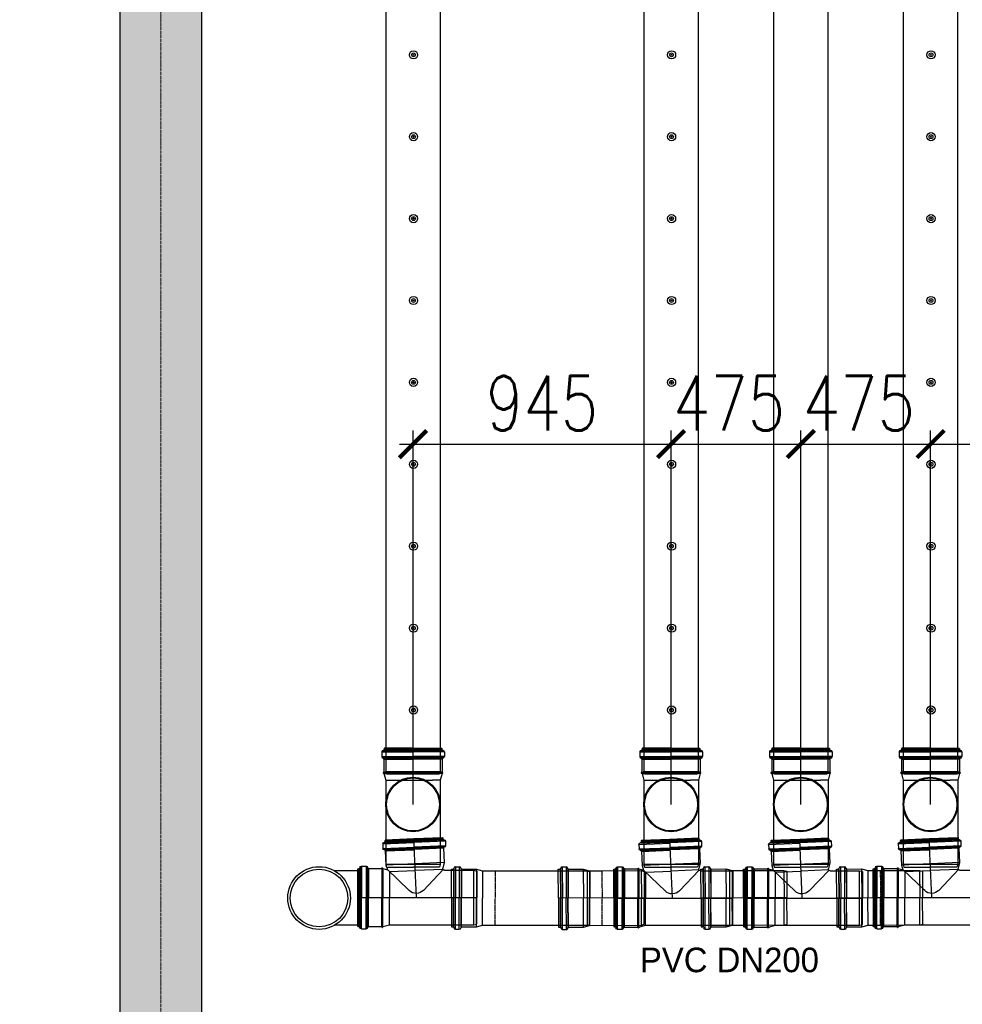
# Model space of a CAD drawing. Header units: millimetres. Extents: x -374129 to 1163271, y -112652 to 695637.
# Tile 23 of 256: x 12083 to 15534, y -45426 to -41819. Entities that reach past the tile are written whole.
import ezdxf
from ezdxf import colors
from ezdxf.entities.mleader import LeaderData, LeaderLine
from ezdxf.math import Vec2, Vec3

# ---------------------------------------------------------------- set-up
doc = ezdxf.new("R2010")
doc.units = ezdxf.units.MM
doc.header["$PDMODE"] = 4
for name, pattern in [('ACAD_ISO04W100', [30, 24, -3, 0, -3]), ('CENTER1', [0.77, 0.5, -0.1, 0.07, -0.1]), ('DASHDOT', [20, 13, -3.4, 0.2, -3.4])]:
    doc.linetypes.add(name, pattern=pattern)
for name, color, linetype in [('FK_opisy', 7, 'Continuous'), ('KRT_kreskowanie', 252, 'Continuous'), ('KRT_opisy', 146, 'Continuous'), ('KRT_sciany', 2, 'Continuous'), ('KRT_technologia', 30, 'Continuous'), ('KRT_wymiary', 4, 'Continuous')]:
    doc.layers.add(name, color=color, linetype=linetype)
doc.layers.add('IS_pomocnicza', color=6, linetype='Continuous', lineweight=30)
doc.layers.add('KRT_osie', color=55, linetype='ACAD_ISO04W100', lineweight=18)
doc.styles.add('WYMIAR', font='romans.shx', dxfattribs={"width": 0.8})
doc.dimstyles.new('KRT_1-100', dxfattribs={"dimscale": 100, "dimtxt": 2, "dimasz": 1, "dimexe": 0.5, "dimexo": 0, "dimgap": 0.5, "dimtad": 1, "dimdec": 1, "dimrnd": 0.1, "dimzin": 9, "dimdsep": 46, "dimtxsty": 'WYMIAR', "dimblk": 'ARCHTICK', "dimcen": 0.09, "dimdle": 0.5, "dimclrd": 1, "dimclre": 252, "dimclrt": 256, "dimadec": 0, "dimazin": 0, "dimtfac": 1, "dimtdec": 1, "dimtmove": 0, "dimatfit": 3, "dimfxl": 1, "dimtolj": 1, "dimtzin": 0, "dimarcsym": 0})

# ---------------------------------------------------------------- blocks, each defined once
blk = doc.blocks.new('IS_KAO_trójnik_200_góra')
at = {"layer": 'KRT_technologia', "linetype": 'Continuous', "transparency": 33554687}
for p, q in [((34869.72, 13524.58), (34868.63, 13524.29)), ((34868.63, 13524.29), (34868.63, 13514.58)), ((34897.28, 13524.58), (34869.72, 13524.58)), ((34869.72, 13504.58), (34869.72, 13524.58)), ((34900.61, 13524.58), (34897.28, 13524.58)), ((34903.02, 13525.22), (34900.61, 13524.58)), ((34900.61, 13524.58), (34900.61, 13507.41)), ((34903.02, 13525.22), (34901.38, 13524.78)), ((34903.05, 13525.07), (34903.05, 13514.58)), ((34903.07, 13525.27), (34903.12, 13525.45)), ((34903.14, 13525.32), (34903.14, 13514.58)), ((34903.29, 13525.51), (34903.19, 13525.51)), ((34903.34, 13525.32), (34903.34, 13514.58)), ((34903.41, 13525.29), (34903.36, 13525.45)), ((34903.43, 13525.08), (34903.43, 13514.58)), ((34908.29, 13525.23), (34903.48, 13525.23)), ((34908.29, 13525.23), (34908.29, 13514.58)), ((34908.54, 13525.16), (34908.54, 13514.58)), ((34908.83, 13525.74), (34908.83, 13514.58)), ((34910.88, 13526.05), (34909.2, 13526.05)), ((34909.2, 13526.05), (34909.2, 13514.58)), ((34910.88, 13526.05), (34910.88, 13514.58)), ((34911.25, 13525.74), (34911.25, 13514.58)), ((34911.43, 13525.55), (34911.43, 13525.47)), ((34911.55, 13525.07), (34911.55, 13514.58)), ((34912.15, 13525.14), (34911.79, 13525.14)), ((34911.79, 13525.14), (34911.79, 13514.58)), ((34912.15, 13525.07), (34912.15, 13514.58)), ((34912.22, 13514.58), (34912.22, 13525.07)), ((34868.63, 13504.87), (34868.63, 13514.58)), ((34903.05, 13504.09), (34903.05, 13514.58)), ((34903.14, 13503.84), (34903.14, 13514.58)), ((34903.34, 13503.84), (34903.34, 13514.58)), ((34903.43, 13504.08), (34903.43, 13514.58)), ((34908.29, 13503.92), (34908.29, 13514.58)), ((34908.54, 13504), (34908.54, 13514.58)), ((34908.83, 13503.42), (34908.83, 13514.58)), ((34909.2, 13503.11), (34909.2, 13514.58)), ((34910.88, 13503.11), (34910.88, 13514.58)), ((34911.25, 13503.42), (34911.25, 13514.58)), ((34911.55, 13504.09), (34911.55, 13514.58)), ((34911.79, 13504.01), (34911.79, 13514.58)), ((34912.15, 13504.09), (34912.15, 13514.58)), ((34912.22, 13514.58), (34912.22, 13504.09)), ((34900.61, 13504.58), (34900.61, 13507.41)), ((34869.72, 13504.58), (34868.63, 13504.87)), ((34897.28, 13504.58), (34869.72, 13504.58)), ((34900.61, 13504.58), (34897.28, 13504.58)), ((34903.02, 13503.93), (34900.61, 13504.58)), ((34903.07, 13503.88), (34903.12, 13503.7)), ((34903.29, 13503.65), (34903.19, 13503.65)), ((34903.41, 13503.87), (34903.36, 13503.7)), ((34908.29, 13503.92), (34903.48, 13503.92)), ((34910.88, 13503.11), (34909.2, 13503.11)), ((34911.43, 13503.6), (34911.43, 13503.68)), ((34912.15, 13504.01), (34911.79, 13504.01))]:
    blk.add_line(p, q, dxfattribs=at)
at = {"layer": 'KRT_technologia'}
for radius in [10, 9.7]:
    blk.add_circle((34891.65, 13514.58), radius, dxfattribs=at)
at = {"layer": 'KRT_technologia', "linetype": 'Continuous', "transparency": 33554687}
for centre, radius, start, end in [((34903, 13525.29), 0.0727, 285, 345), ((34903.19, 13525.43), 0.0727, 90, 165), ((34903.29, 13525.43), 0.0727, 15, 90), ((34903.48, 13525.31), 0.0727, 195, 270), ((34908.29, 13525.6), 0.364, 270, 354.2608), ((34909.2, 13525.51), 0.545, 90, 174.2608), ((34910.88, 13525.51), 0.545, 5, 90), ((34911.79, 13525.51), 0.364, 185, 270), ((34912.15, 13525.07), 0.0727, 0, 90), ((34903, 13503.86), 0.0727, 15, 75), ((34903.19, 13503.72), 0.0727, 195, 270), ((34903.29, 13503.72), 0.0727, 270, 345), ((34903.48, 13503.85), 0.0727, 90, 165), ((34908.29, 13503.56), 0.364, 5.7392, 90), ((34909.2, 13503.65), 0.545, 185.7392, 270), ((34910.88, 13503.65), 0.545, 270, 355), ((34911.79, 13503.65), 0.364, 90, 175), ((34912.15, 13504.09), 0.0727, 270, 0)]:
    blk.add_arc(centre, radius, start, end, dxfattribs=at)
blk = doc.blocks.new('IS_KAO_rura_z_kielichem_200')
at = {"layer": 'KRT_technologia', "linetype": 'Continuous', "transparency": 33554687}
for p, q in [((34252.2, 14721.68), (34250.8, 14721.68)), ((34250.8, 14721.68), (34250.8, 14710.24)), ((34252.2, 14721.68), (34252.2, 14710.24)), ((34203.99, 14720.24), (34202.96, 14719.93)), ((34202.96, 14719.93), (34202.96, 14710.24)), ((34242.28, 14720.24), (34203.99, 14720.24)), ((34203.99, 14700.24), (34203.99, 14720.24)), ((34242.28, 14720.24), (34237.69, 14720.24)), ((34244.52, 14720.84), (34242.28, 14720.24)), ((34242.28, 14720.24), (34242.28, 14710.24)), ((34250.06, 14720.84), (34244.52, 14720.84)), ((34244.52, 14720.84), (34244.52, 14710.24)), ((34250.06, 14720.84), (34250.06, 14710.24)), ((34250.15, 14720.93), (34250.16, 14721.1)), ((34250.16, 14721.1), (34250.16, 14710.24)), ((34252.85, 14720.93), (34252.83, 14721.1)), ((34252.83, 14721.1), (34252.83, 14710.24)), ((34253.68, 14720.84), (34252.94, 14720.84)), ((34252.94, 14720.84), (34252.94, 14710.24)), ((34253.68, 14710.24), (34253.68, 14720.84)), ((34202.96, 14700.56), (34202.96, 14710.24)), ((34242.28, 14700.24), (34242.28, 14710.24)), ((34244.52, 14699.64), (34244.52, 14710.24)), ((34250.06, 14699.64), (34250.06, 14710.24)), ((34250.16, 14699.39), (34250.16, 14710.24)), ((34250.8, 14698.81), (34250.8, 14710.24)), ((34252.2, 14698.81), (34252.2, 14710.24)), ((34252.83, 14699.39), (34252.83, 14710.24)), ((34252.94, 14699.64), (34252.94, 14710.24)), ((34253.68, 14710.24), (34253.68, 14699.64)), ((34203.99, 14700.24), (34202.96, 14700.56)), ((34242.28, 14700.24), (34203.99, 14700.24)), ((34242.28, 14700.24), (34237.69, 14700.24)), ((34244.52, 14699.64), (34242.28, 14700.24)), ((34250.06, 14699.64), (34244.52, 14699.64)), ((34250.15, 14699.56), (34250.16, 14699.39)), ((34252.2, 14698.81), (34250.8, 14698.81)), ((34252.85, 14699.56), (34252.83, 14699.39)), ((34253.68, 14699.64), (34252.94, 14699.64))]:
    blk.add_line(p, q, dxfattribs=at)
at = {"layer": 'KRT_technologia', "linetype": 'CENTER1', "transparency": 33554687}
for p in [(34237.69, 14720.3), (34237.69, 14700.19)]:
    blk.add_line(p, (34237.69, 14710.24), dxfattribs=at)
at = {"layer": 'KRT_technologia', "linetype": 'Continuous', "transparency": 33554687}
for centre, radius, start, end in [((34250.8, 14721.04), 0.636, 90, 175), ((34252.2, 14721.04), 0.636, 5, 90), ((34250.06, 14720.94), 0.0909, 270, 355), ((34252.94, 14720.94), 0.0909, 185, 270), ((34250.06, 14699.55), 0.0909, 5, 90), ((34250.8, 14699.44), 0.636, 185, 270), ((34252.2, 14699.44), 0.636, 270, 355), ((34252.94, 14699.55), 0.0909, 90, 175)]:
    blk.add_arc(centre, radius, start, end, dxfattribs=at)
blk = doc.blocks.new('IS_WNT_KAO_trójnik_200')
at = {"layer": 'KRT_technologia', "linetype": 'Continuous', "transparency": 33554687}
for p, q in [((34085.82, 14801.68), (34097.3, 14801.72)), ((34085.82, 14801.69), (34085.82, 14800)), ((34086.14, 14802.05), (34097.29, 14802.09)), ((34086.32, 14802.23), (34086.4, 14802.24)), ((34086.73, 14802.95), (34086.73, 14802.6)), ((34086.73, 14802.6), (34097.29, 14802.63)), ((34097.29, 14803.03), (34086.8, 14803.03)), ((34086.8, 14802.95), (34097.29, 14802.99)), ((34086.8, 14802.35), (34097.3, 14802.39)), ((34107.77, 14802.95), (34097.28, 14802.92)), ((34107.84, 14802.6), (34097.28, 14802.56)), ((34107.77, 14802.35), (34097.28, 14802.32)), ((34108.44, 14802.06), (34097.28, 14802.02)), ((34108.76, 14801.69), (34097.28, 14801.65)), ((34097.29, 14803.03), (34107.78, 14803.03)), ((34097.29, 14781.52), (34097.29, 14803.03)), ((34107.79, 14803.03), (34107.86, 14802.97)), ((34107.86, 14802.95), (34107.86, 14802.6)), ((34108.27, 14802.23), (34108.19, 14802.24)), ((34108.77, 14801.69), (34108.77, 14800)), ((34085.83, 14800), (34097.3, 14800.04)), ((34086.14, 14799.63), (34097.3, 14799.67)), ((34086.64, 14799.1), (34086.64, 14793.86)), ((34086.65, 14799.1), (34097.3, 14799.13)), ((34086.73, 14799.34), (34097.3, 14799.38)), ((34108.76, 14800), (34097.29, 14799.97)), ((34108.45, 14799.64), (34097.29, 14799.6)), ((34107.87, 14799.34), (34097.29, 14799.31)), ((34107.95, 14799.1), (34097.29, 14799.06)), ((34107.95, 14799.1), (34107.95, 14793.86)), ((34086.64, 14793.86), (34087.17, 14791.86)), ((34086.64, 14793.86), (34107.95, 14793.86)), ((34107.95, 14793.86), (34107.5, 14792.18)), ((34116.94, 14793.86), (34115.26, 14793.79)), ((34115.26, 14793.79), (34115.76, 14782.33)), ((34116.94, 14793.86), (34117.44, 14782.4)), ((34075.88, 14790.6), (34074.8, 14790.26)), ((34074.8, 14790.26), (34075.22, 14780.56)), ((34086.59, 14791.06), (34075.88, 14790.6)), ((34076.75, 14770.61), (34075.88, 14790.6)), ((34087.06, 14791.31), (34094.66, 14784.04)), ((34087.26, 14791.38), (34097.26, 14791.42)), ((34106.77, 14791.45), (34097.26, 14791.42)), ((34099.81, 14784.16), (34107.51, 14792.23)), ((34106.77, 14791.45), (34107.18, 14781.95)), ((34109.12, 14792.69), (34107.5, 14792.18)), ((34109.16, 14792.54), (34109.61, 14782.06)), ((34109.17, 14792.74), (34109.21, 14792.92)), ((34109.24, 14792.79), (34109.71, 14782.06)), ((34109.38, 14792.99), (34109.27, 14792.98)), ((34109.43, 14792.8), (34109.9, 14782.07)), ((34109.5, 14792.77), (34109.45, 14792.94)), ((34109.54, 14792.56), (34110, 14782.08)), ((34114.39, 14792.93), (34109.58, 14792.72)), ((34114.39, 14792.93), (34114.85, 14782.29)), ((34114.63, 14792.87), (34115.1, 14782.3)), ((34114.9, 14793.46), (34115.39, 14782.31)), ((34117.32, 14793.57), (34117.81, 14782.42)), ((34117.5, 14793.39), (34117.51, 14793.31)), ((34117.65, 14792.91), (34118.11, 14782.43)), ((34118.24, 14793.01), (34117.89, 14792.99)), ((34117.89, 14792.99), (34118.35, 14782.44)), ((34118.25, 14792.94), (34118.7, 14782.46)), ((34118.78, 14782.46), (34118.32, 14792.94)), ((34099.81, 14784.16), (34100.5, 14784.88)), ((34094.12, 14781.38), (34075.22, 14780.56)), ((34075.65, 14770.86), (34075.22, 14780.56)), ((34118.78, 14782.46), (34092.93, 14781.33)), ((34107.62, 14771.96), (34107.18, 14781.95)), ((34110.07, 14771.58), (34109.61, 14782.06)), ((34110.17, 14771.33), (34109.71, 14782.06)), ((34110.37, 14771.34), (34109.9, 14782.07)), ((34110.45, 14771.59), (34110, 14782.08)), ((34115.32, 14771.64), (34114.85, 14782.29)), ((34115.56, 14771.73), (34115.1, 14782.3)), ((34115.88, 14771.16), (34115.39, 14782.31)), ((34116.26, 14770.87), (34115.76, 14782.33)), ((34117.94, 14770.94), (34117.44, 14782.4)), ((34118.29, 14771.27), (34117.81, 14782.42)), ((34118.56, 14771.95), (34118.11, 14782.43)), ((34118.81, 14771.89), (34118.35, 14782.44)), ((34119.16, 14771.97), (34118.7, 14782.46)), ((34118.78, 14782.46), (34119.24, 14771.98)), ((34076.75, 14770.61), (34075.65, 14770.86)), ((34107.62, 14771.96), (34076.75, 14770.61)), ((34110.04, 14771.42), (34107.62, 14771.96)), ((34110.1, 14771.37), (34110.15, 14771.2)), ((34110.33, 14771.15), (34110.23, 14771.15)), ((34110.44, 14771.38), (34110.4, 14771.21)), ((34115.32, 14771.64), (34110.5, 14771.43)), ((34117.94, 14770.94), (34116.26, 14770.87)), ((34118.46, 14771.46), (34118.46, 14771.54)), ((34119.17, 14771.9), (34118.81, 14771.89))]:
    blk.add_line(p, q, dxfattribs=at)
for centre, radius, start, end in [((34086.37, 14801.69), 0.545, 95, 180), ((34086.37, 14802.6), 0.364, 275, 0), ((34086.8, 14802.95), 0.0727, 90, 180), ((34107.78, 14802.95), 0.0727, 0, 90), ((34108.22, 14802.6), 0.364, 180, 265), ((34108.22, 14801.69), 0.545, 0, 85), ((34086.37, 14800), 0.545, 180, 264.2608), ((34086.27, 14799.1), 0.364, 0, 84.2608), ((34108.31, 14799.1), 0.364, 95.7392, 180), ((34108.22, 14800), 0.545, 275.7392, 0), ((34115.28, 14793.24), 0.545, 92.5, 176.7608), ((34116.96, 14793.32), 0.545, 7.5, 92.5), ((34086.56, 14791.7), 0.636, 272.5, 15), ((34109.09, 14792.76), 0.0727, 287.5, 347.5), ((34109.28, 14792.91), 0.0727, 92.5, 167.5), ((34109.38, 14792.91), 0.0727, 17.5, 92.5), ((34109.57, 14792.79), 0.0727, 197.5, 272.5), ((34114.37, 14793.3), 0.364, 272.5, 356.7608), ((34117.87, 14793.36), 0.364, 187.5, 272.5), ((34118.25, 14792.94), 0.0727, 2.5, 92.5), ((34097.18, 14786.67), 3.64, 226.25, 316.3455), ((34110.03, 14771.35), 0.0727, 17.5, 77.5), ((34110.22, 14771.22), 0.0727, 197.5, 272.5), ((34110.33, 14771.23), 0.0727, 272.5, 347.5), ((34110.51, 14771.36), 0.0727, 92.5, 167.5), ((34115.33, 14771.28), 0.364, 8.2392, 92.5), ((34116.23, 14771.41), 0.545, 188.2392, 272.5), ((34117.92, 14771.48), 0.545, 272.5, 357.5), ((34118.83, 14771.52), 0.364, 92.5, 177.5), ((34119.16, 14771.97), 0.0727, 272.5, 2.5)]:
    blk.add_arc(centre, radius, start, end, dxfattribs=at)
blk = doc.blocks.new('IS_KAO_kielich_200')
at = {"layer": 'KRT_technologia', "linetype": 'Continuous', "transparency": 33554687}
for p, q in [((34215.99, 14693.51), (34214.95, 14693.19)), ((34214.95, 14693.19), (34214.95, 14683.51)), ((34234.97, 14693.51), (34215.99, 14693.51)), ((34215.99, 14693.51), (34215.99, 14683.51)), ((34234.97, 14693.51), (34230.38, 14693.51)), ((34237.21, 14694.11), (34234.97, 14693.51)), ((34234.97, 14693.51), (34234.97, 14683.51)), ((34242.75, 14694.11), (34237.21, 14694.11)), ((34237.21, 14694.11), (34237.21, 14683.51)), ((34242.75, 14694.11), (34242.75, 14683.51)), ((34242.84, 14694.19), (34242.86, 14694.36)), ((34242.86, 14694.36), (34242.86, 14683.51)), ((34244.89, 14694.94), (34243.49, 14694.94)), ((34243.49, 14694.94), (34243.49, 14683.51)), ((34244.89, 14694.94), (34244.89, 14683.51)), ((34245.54, 14694.19), (34245.53, 14694.36)), ((34245.53, 14694.36), (34245.53, 14683.51)), ((34246.37, 14694.11), (34245.63, 14694.11)), ((34245.63, 14694.11), (34245.63, 14683.51)), ((34246.37, 14683.51), (34246.37, 14694.11)), ((34214.95, 14673.82), (34214.95, 14683.51)), ((34215.99, 14673.51), (34215.99, 14683.51)), ((34234.97, 14673.51), (34234.97, 14683.51)), ((34237.21, 14672.91), (34237.21, 14683.51)), ((34242.75, 14672.91), (34242.75, 14683.51)), ((34242.86, 14672.65), (34242.86, 14683.51)), ((34243.49, 14672.07), (34243.49, 14683.51)), ((34244.89, 14672.07), (34244.89, 14683.51)), ((34245.53, 14672.65), (34245.53, 14683.51)), ((34245.63, 14672.91), (34245.63, 14683.51)), ((34246.37, 14683.51), (34246.37, 14672.91)), ((34215.99, 14673.51), (34214.95, 14673.82)), ((34234.97, 14673.51), (34215.99, 14673.51)), ((34234.97, 14673.51), (34230.38, 14673.51)), ((34237.21, 14672.91), (34234.97, 14673.51)), ((34242.75, 14672.91), (34237.21, 14672.91)), ((34242.84, 14672.82), (34242.86, 14672.65)), ((34244.89, 14672.07), (34243.49, 14672.07)), ((34245.54, 14672.82), (34245.53, 14672.65)), ((34246.37, 14672.91), (34245.63, 14672.91))]:
    blk.add_line(p, q, dxfattribs=at)
at = {"layer": 'KRT_technologia', "linetype": 'CENTER1', "transparency": 33554687}
for p in [(34230.38, 14693.56), (34230.38, 14673.45)]:
    blk.add_line(p, (34230.38, 14683.51), dxfattribs=at)
at = {"layer": 'KRT_technologia', "linetype": 'DASHDOT', "ltscale": 3, "transparency": 33554687}
blk.add_lwpolyline([(34214.95, 14683.51), (34246.37, 14683.51)], dxfattribs=at)
at = {"layer": 'KRT_technologia', "linetype": 'Continuous', "transparency": 33554687}
for centre, radius, start, end in [((34242.75, 14694.2), 0.0909, 270, 355), ((34243.49, 14694.31), 0.636, 90, 175), ((34244.89, 14694.31), 0.636, 5, 90), ((34245.63, 14694.2), 0.0909, 185, 270), ((34242.75, 14672.81), 0.0909, 5, 90), ((34243.49, 14672.71), 0.636, 185, 270), ((34244.89, 14672.71), 0.636, 270, 355), ((34245.63, 14672.81), 0.0909, 90, 175)]:
    blk.add_arc(centre, radius, start, end, dxfattribs=at)
blk = doc.blocks.new('_ArchTick')
at = {"color": 0, "linetype": 'ByBlock', "const_width": 0.15}
blk.add_lwpolyline([(-0.5, -0.5), (0.5, 0.5)], dxfattribs=at)
blk = doc.blocks.new('*D2268')
at = {"layer": 'Defpoints', "color": 0}
for p in [(15488, -11286.3), (15488, -11891.3), (14543, -12606.3)]:
    blk.add_point(p, dxfattribs=at)
at = {"layer": 'KRT_wymiary', "color": 252, "lineweight": -2}
for p, q in [((14543, -12606.3), (14543, -11236.3)), ((15488, -11891.3), (15488, -11236.3))]:
    blk.add_line(p, q, dxfattribs=at)
at = {"layer": 'KRT_wymiary', "color": 1, "lineweight": -2}
blk.add_line((14493, -11286.3), (15538, -11286.3), dxfattribs=at)
at = {"layer": 'KRT_wymiary', "color": 1, "lineweight": -2, "xscale": 100, "yscale": 100, "zscale": 100, "rotation": 180}
blk.add_blockref('_ArchTick', (14543, -11286.3), dxfattribs=at)
at = {"layer": 'KRT_wymiary', "color": 1, "lineweight": -2, "xscale": 100, "yscale": 100, "zscale": 100}
blk.add_blockref('_ArchTick', (15488, -11286.3), dxfattribs=at)
at = {"layer": 'KRT_wymiary', "insert": (15015.5, -11136.3), "char_height": 200, "attachment_point": 5, "style": 'WYMIAR'}
blk.add_mtext('\\A1;945', dxfattribs=at)
blk = doc.blocks.new('*D2269')
at = {"layer": 'Defpoints', "color": 0}
for p in [(15963, -11286.3), (15963, -12306.3), (15488, -12606.3)]:
    blk.add_point(p, dxfattribs=at)
at = {"layer": 'KRT_wymiary', "color": 252, "lineweight": -2}
for p, q in [((15488, -12606.3), (15488, -11236.3)), ((15963, -12306.3), (15963, -11236.3))]:
    blk.add_line(p, q, dxfattribs=at)
at = {"layer": 'KRT_wymiary', "color": 1, "lineweight": -2}
blk.add_line((15438, -11286.3), (16013, -11286.3), dxfattribs=at)
at = {"layer": 'KRT_wymiary', "color": 1, "lineweight": -2, "xscale": 100, "yscale": 100, "zscale": 100, "rotation": 180}
blk.add_blockref('_ArchTick', (15488, -11286.3), dxfattribs=at)
at = {"layer": 'KRT_wymiary', "color": 1, "lineweight": -2, "xscale": 100, "yscale": 100, "zscale": 100}
blk.add_blockref('_ArchTick', (15963, -11286.3), dxfattribs=at)
at = {"layer": 'KRT_wymiary', "insert": (15700.5, -11136.3), "char_height": 200, "attachment_point": 5, "style": 'WYMIAR'}
blk.add_mtext('\\A1;475', dxfattribs=at)
blk = doc.blocks.new('*D2270')
at = {"layer": 'Defpoints', "color": 0}
for p in [(16438, -11286.3), (16438, -12176.3), (15963, -12606.3)]:
    blk.add_point(p, dxfattribs=at)
at = {"layer": 'KRT_wymiary', "color": 252, "lineweight": -2}
for p, q in [((15963, -12606.3), (15963, -11236.3)), ((16438, -12176.3), (16438, -11236.3))]:
    blk.add_line(p, q, dxfattribs=at)
at = {"layer": 'KRT_wymiary', "color": 1, "lineweight": -2}
blk.add_line((15913, -11286.3), (16488, -11286.3), dxfattribs=at)
at = {"layer": 'KRT_wymiary', "color": 1, "lineweight": -2, "xscale": 100, "yscale": 100, "zscale": 100, "rotation": 180}
blk.add_blockref('_ArchTick', (15963, -11286.3), dxfattribs=at)
at = {"layer": 'KRT_wymiary', "color": 1, "lineweight": -2, "xscale": 100, "yscale": 100, "zscale": 100}
blk.add_blockref('_ArchTick', (16438, -11286.3), dxfattribs=at)
at = {"layer": 'KRT_wymiary', "insert": (16175.5, -11136.3), "char_height": 200, "attachment_point": 5, "style": 'WYMIAR'}
blk.add_mtext('\\A1;475', dxfattribs=at)
blk = doc.blocks.new('*D2271')
at = {"layer": 'Defpoints', "color": 0}
for p in [(17103, -11286.3), (17103, -12506.3), (16438, -12606.3)]:
    blk.add_point(p, dxfattribs=at)
at = {"layer": 'KRT_wymiary', "color": 252, "lineweight": -2}
for p, q in [((16438, -12606.3), (16438, -11236.3)), ((17103, -12506.3), (17103, -11236.3))]:
    blk.add_line(p, q, dxfattribs=at)
at = {"layer": 'KRT_wymiary', "color": 1, "lineweight": -2}
blk.add_line((16388, -11286.3), (17153, -11286.3), dxfattribs=at)
at = {"layer": 'KRT_wymiary', "color": 1, "lineweight": -2, "xscale": 100, "yscale": 100, "zscale": 100, "rotation": 180}
blk.add_blockref('_ArchTick', (16438, -11286.3), dxfattribs=at)
at = {"layer": 'KRT_wymiary', "color": 1, "lineweight": -2, "xscale": 100, "yscale": 100, "zscale": 100}
blk.add_blockref('_ArchTick', (17103, -11286.3), dxfattribs=at)
at = {"layer": 'KRT_wymiary', "insert": (16770.5, -11136.3), "char_height": 200, "attachment_point": 5, "style": 'WYMIAR'}
blk.add_mtext('\\A1;665', dxfattribs=at)
blk = doc.blocks.new('sys napowietrzania')
at = {"layer": 'KRT_technologia', "linetype": 'Continuous', "transparency": 33554687}
for p, q in [((14343.31, -12848.93, -3070), (14255.21, -12848.93, -3070)), ((14343.31, -13048.93, -3070), (14255.21, -13048.93, -3070))]:
    blk.add_line(p, q, dxfattribs=at)
at = {"layer": 'KRT_technologia', "linetype": 'Continuous', "transparency": 33554687, "elevation": -3130.26}
for points in [[(14643.28, -12485.01), (14643.28, -10582.71), (14643.28, -2349.21), (14443.28, -2349.21), (14443.28, -10582.71), (14443.28, -12485.01), (14543.28, -12485.01), (14643.28, -12485.01), (14640.11, -12495.38), (14543.28, -12495.38), (14446.45, -12495.38), (14443.28, -12485.01)], [(15588.28, -12485.01), (15588.28, -10582.71), (15588.28, -2349.21), (15388.28, -2349.21), (15388.28, -10582.71), (15388.28, -12485.01), (15488.28, -12485.01), (15588.28, -12485.01), (15585.11, -12495.38), (15488.28, -12495.38), (15391.45, -12495.38), (15388.28, -12485.01)], [(16063.28, -12485.01), (16063.28, -10582.71), (16063.28, -2349.21), (15863.28, -2349.21), (15863.28, -10582.71), (15863.28, -12485.01), (15963.28, -12485.01), (16063.28, -12485.01), (16060.11, -12495.38), (15963.28, -12495.38), (15866.45, -12495.38), (15863.28, -12485.01)], [(16538.28, -12485.01), (16538.28, -10582.71), (16538.28, -2349.21), (16338.28, -2349.21), (16338.28, -10582.71), (16338.28, -12485.01), (16438.28, -12485.01), (16538.28, -12485.01), (16535.11, -12495.38), (16438.28, -12495.38), (16341.45, -12495.38), (16338.28, -12485.01)]]:
    blk.add_lwpolyline(points, dxfattribs=at)
at = {"layer": 'KRT_technologia'}
for centre, radius in [((14544.78, -9860.34, -3130.26), 15), ((15489.78, -9860.34, -3130.26), 15), ((16439.78, -9860.34, -3130.26), 15), ((14544.78, -9860.34, -3130.26), 7), ((14544.78, -9860.34, -3130.26), 1.5), ((15489.78, -9860.34, -3130.26), 7), ((15489.78, -9860.34, -3130.26), 1.5), ((16439.78, -9860.34, -3130.26), 7), ((16439.78, -9860.34, -3130.26), 1.5), ((14544.78, -10160.34, -3130.26), 15), ((14544.78, -10160.34, -3130.26), 7), ((14544.78, -10160.34, -3130.26), 1.5), ((15489.78, -10160.34, -3130.26), 15), ((15489.78, -10160.34, -3130.26), 7), ((15489.78, -10160.34, -3130.26), 1.5), ((16439.78, -10160.34, -3130.26), 15), ((16439.78, -10160.34, -3130.26), 7), ((16439.78, -10160.34, -3130.26), 1.5), ((14544.78, -10460.34, -3130.26), 15), ((14544.78, -10460.34, -3130.26), 7), ((15489.78, -10460.34, -3130.26), 15), ((15489.78, -10460.34, -3130.26), 7), ((16439.78, -10460.34, -3130.26), 15), ((16439.78, -10460.34, -3130.26), 7), ((14544.78, -10460.34, -3130.26), 1.5), ((15489.78, -10460.34, -3130.26), 1.5), ((16439.78, -10460.34, -3130.26), 1.5), ((14544.78, -10760.34, -3130.26), 15), ((15489.78, -10760.34, -3130.26), 15), ((16439.78, -10760.34, -3130.26), 15), ((14544.78, -10760.34, -3130.26), 7), ((14544.78, -10760.34, -3130.26), 1.5), ((15489.78, -10760.34, -3130.26), 7), ((15489.78, -10760.34, -3130.26), 1.5), ((16439.78, -10760.34, -3130.26), 7), ((16439.78, -10760.34, -3130.26), 1.5), ((14544.78, -11060.34, -3130.26), 15), ((14544.78, -11060.34, -3130.26), 7), ((14544.78, -11060.34, -3130.26), 1.5), ((15489.78, -11060.34, -3130.26), 15), ((15489.78, -11060.34, -3130.26), 7), ((15489.78, -11060.34, -3130.26), 1.5), ((16439.78, -11060.34, -3130.26), 15), ((16439.78, -11060.34, -3130.26), 7), ((16439.78, -11060.34, -3130.26), 1.5), ((14544.78, -11360.34, -3130.26), 15), ((14544.78, -11360.34, -3130.26), 7), ((14544.78, -11360.34, -3130.26), 1.5), ((15489.78, -11360.34, -3130.26), 15), ((15489.78, -11360.34, -3130.26), 7), ((15489.78, -11360.34, -3130.26), 1.5), ((16439.78, -11360.34, -3130.26), 15), ((16439.78, -11360.34, -3130.26), 7), ((16439.78, -11360.34, -3130.26), 1.5), ((14544.78, -11660.34, -3130.26), 15), ((15489.78, -11660.34, -3130.26), 15), ((16439.78, -11660.34, -3130.26), 15), ((14544.78, -11660.34, -3130.26), 7), ((14544.78, -11660.34, -3130.26), 1.5), ((15489.78, -11660.34, -3130.26), 7), ((15489.78, -11660.34, -3130.26), 1.5), ((16439.78, -11660.34, -3130.26), 7), ((16439.78, -11660.34, -3130.26), 1.5), ((14544.78, -11960.34, -3130.26), 15), ((14544.78, -11960.34, -3130.26), 7), ((14544.78, -11960.34, -3130.26), 1.5), ((15489.78, -11960.34, -3130.26), 15), ((15489.78, -11960.34, -3130.26), 7), ((15489.78, -11960.34, -3130.26), 1.5), ((16439.78, -11960.34, -3130.26), 15), ((16439.78, -11960.34, -3130.26), 7), ((16439.78, -11960.34, -3130.26), 1.5), ((14544.78, -12260.34, -3130.26), 15), ((14544.78, -12260.34, -3130.26), 7), ((14544.78, -12260.34, -3130.26), 1.5), ((15489.78, -12260.34, -3130.26), 15), ((15489.78, -12260.34, -3130.26), 7), ((15489.78, -12260.34, -3130.26), 1.5), ((16439.78, -12260.34, -3130.26), 15), ((16439.78, -12260.34, -3130.26), 7), ((16439.78, -12260.34, -3130.26), 1.5)]:
    blk.add_circle(centre, radius, dxfattribs=at)
at = {"layer": 'KRT_technologia', "linetype": 'Continuous', "transparency": 33554687}
for radius in [114.73, 105.42]:
    blk.add_circle((14198.98, -12948.93, -3070), radius, dxfattribs=at)
at = {"layer": 'IS_pomocnicza', "xscale": 10, "yscale": 10, "zscale": 10, "rotation": 90}
for p in [(149688.75, -361522.81, -3070), (150633.75, -361522.81, -3070), (151108.75, -361522.81, -3070), (151583.75, -361522.81, -3070)]:
    blk.add_blockref('IS_KAO_trójnik_200_góra', p, dxfattribs=at)
at = {"layer": 'KRT_technologia', "yscale": 10, "zscale": 10}
for name, p, xscale, rotation in [('IS_WNT_KAO_trójnik_200', (361651.67, -145748.69, -2805.14), -10, 2.5000000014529), ('IS_WNT_KAO_trójnik_200', (362589.36, -145750.42, -3070), -10, 2.5000000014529), ('IS_WNT_KAO_trójnik_200', (363064.36, -145750.42, -3070), -10, 2.5000000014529), ('IS_WNT_KAO_trójnik_200', (363539.06, -145748.67, -2805.14), -10, 2.5000000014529), ('IS_KAO_rura_z_kielichem_200', (357220.5, 134153.51, -3070), 10, 180)]:
    blk.add_blockref(name, p, dxfattribs=dict(at, xscale=xscale, rotation=rotation))
at = {"layer": 'KRT_technologia', "linetype": 'Continuous', "ltscale": 3, "xscale": 10, "yscale": 10, "zscale": 10}
for p, rotation in [((356849.78, 135482.51, -3070), 180.2674769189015), ((357372.37, 135483.19, -3070), 180.2674769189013), ((357869.24, 135483.26, -3070), 180.2674769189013)]:
    blk.add_blockref('IS_KAO_kielich_200', p, dxfattribs=dict(at, rotation=rotation))
at = {"layer": 'KRT_opisy', "insert": (15701.63, -13176.34, -3070), "char_height": 90, "attachment_point": 5}
blk.add_mtext('PVC DN200', dxfattribs=at)
at = {"layer": 'KRT_wymiary'}
for base, p1, p2, picture, middle in [((15487.97, -11286.27, -3463.37), (14542.97, -12606.27, -3070), (15487.97, -11891.27, -3070), '*D2268', (15015.47, -11136.27, -3463.37)), ((17102.97, -11286.27, -3463.37), (16437.97, -12606.27, -3070), (17102.97, -12506.27, -3070), '*D2271', (16770.47, -11136.27, -3463.37))]:
    dim = blk.add_linear_dim(base=base, p1=p1, p2=p2, dimstyle='KRT_1-100', dxfattribs=at)
    dim.commit()
    dim.dimension.update_dxf_attribs({"geometry": picture, "text_midpoint": middle})
for base, p1, p2, picture, middle in [((15962.97, -11286.27, -3463.37), (15487.97, -12606.27, -3070), (15962.97, -12306.27, -3070), '*D2269', (15700.47, -11286.27, -3463.37)), ((16437.97, -11286.27, -3463.37), (15962.97, -12606.27, -3070), (16437.97, -12176.27, -3070), '*D2270', (16175.47, -11286.27, -3463.37))]:
    dim = blk.add_linear_dim(base=base, p1=p1, p2=p2, dimstyle='KRT_1-100', dxfattribs=at)
    dim.commit()
    dim.dimension.update_dxf_attribs({"geometry": picture, "text_midpoint": middle, "dimtype": 128})

msp = doc.modelspace()

# ---------------------------------------------------------------- hatches: boundary and pattern name
at = {"layer": 'KRT_kreskowanie'}
h = msp.add_hatch(dxfattribs=at)
h.set_pattern_fill('ANSI33', color=256, scale=20, style=0)
h.set_pattern_definition([(45, (-1e-05, 3009.36), (-89.80256, 89.80256), []), (45, (89.8, 3009.36), (-89.80256, 89.80256), [63.5, -31.75])])
h.paths.add_polyline_path([(6450, -33990.64), (12450, -33990.64), (12450, -46990.64), (12750, -46990.64), (12750, -33990.64), (18750, -33990.64), (18750, -46990.64), (19050, -46990.64), (19050, -33690.64), (-150, -33690.64), (-150, -46990.64), (150, -46990.64), (150, -33990.64), (6150, -33990.64), (6150, -46990.64), (6450, -46990.64)])

# ---------------------------------------------------------------- linework, layer by layer
at = {"layer": 'KRT_osie', "ltscale": 0.5}
msp.add_line((12600, -27801.99), (12600, -48285.63), dxfattribs=at)
at = {"layer": 'KRT_sciany'}
for p, q in [((12450, -46990.64), (12450, -33990.64)), ((12750, -46990.64), (12750, -33990.64))]:
    msp.add_line(p, q, dxfattribs=at)

# ---------------------------------------------------------------- block references
msp.add_blockref('sys napowietrzania', (-1019.98, -32087.66, 3070))

# ---------------------------------------------------------------- leaders
at = {"layer": 'FK_opisy', "color": 1}
ml = msp.add_multileader_mtext('Standard', dxfattribs=at)
ml.set_content('\\C54;WYPEŁNIENIE Z DESEK DREWNIANYCH GR.10cm. USZCZELNIONYCH OD WNĘTRZA FOLIĄ BUDOWLANĄ GR.0.5mm', style='WYMIAR')
ml.set_leader_properties()
ml.build(insert=Vec2(0, 0))
ml.multileader.update_dxf_attribs({"text_left_attachment_type": 6, "text_right_attachment_type": 6, "dogleg_length": 0.36, "arrow_head_size": 200, "scale": 100})
ctx = ml.context
ctx.base_point, ctx.scale, ctx.char_height, ctx.arrow_head_size, ctx.landing_gap_size, ctx.plane_origin = Vec3(-6581.15, -44729.21), 100, 200, 200, 9, Vec3(-43361.71, -127601.34)
ctx.left_attachment, ctx.right_attachment = 6, 6
notes = []
notes.append((ctx, [(0, (1, 1, 0), (-6617.15, -44729.21), (1, 0), 36, [(0, [(-7456.67, -46780.64)], 0, [])])]))
ctx.mtext.insert, ctx.mtext.width, ctx.mtext.defined_height, ctx.mtext.line_spacing_style, ctx.mtext.flow_direction = Vec3(-6572.15, -44489.21), 3640.4709, 1400.46, 2, 5
for ctx, leaders in notes:
    for number, flags, end, landing, length, lines in leaders:
        leader = LeaderData()
        leader.index, (leader.has_last_leader_line, leader.has_dogleg_vector, leader.attachment_direction) = number, flags
        leader.last_leader_point, leader.dogleg_vector, leader.dogleg_length = Vec3(end), Vec3(landing), length
        for number, points, colour, breaks in lines:
            line = LeaderLine()
            line.index, line.vertices, line.color, line.breaks = number, Vec3.list(points), colors.encode_raw_color(colour), breaks
            leader.lines.append(line)
        ctx.leaders.append(leader)

doc.saveas('drawing.dxf')
